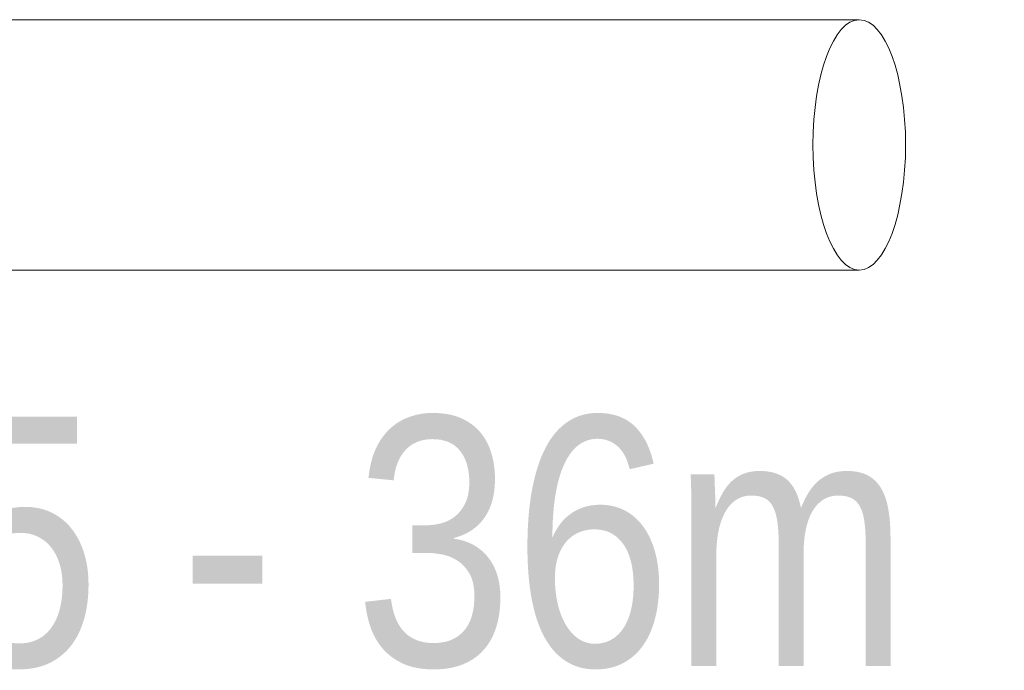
# Model space of a CAD drawing. Header units: metres. Extents: x 0 to 6498863, y 0 to 5963305.
# Tile 54 of 84: x 6498421.32 to 6498429.23, y 5963166.4 to 5963171.62. Entities that reach past the tile are written whole.
import ezdxf
from ezdxf.enums import TextEntityAlignment as Align

# ---------------------------------------------------------------- set-up
doc = ezdxf.new("R2010")
doc.units = ezdxf.units.M
doc.header["$MEASUREMENT"] = 0
doc.layers.get('0').update_dxf_attribs({"color": 8, "linetype": 'CONTINUOUS', "lineweight": 13})
doc.layers.add('E_proj_opisy', color=7, linetype='CONTINUOUS', lineweight=9)
doc.layers.add('E_proj_urządzenia_obw. 200', color=1, linetype='CONTINUOUS', lineweight=25)
doc.styles.add('Andy', font='arial.ttf', dxfattribs={"height": 2})
doc.styles.add('Narrow', font='ARIALN.TTF', dxfattribs={"height": 2})

# ---------------------------------------------------------------- blocks, each defined once
blk = doc.blocks.new('osłona rurowa')
at = {"linetype": 'Continuous', "lineweight": 13, "ltscale": 5}
for points in [[(-6.5771, 0.9976), (6.5184, 0.9976)], [(6.5184, -1.0113), (-6.5771, -1.0113)]]:
    blk.add_lwpolyline(points, dxfattribs=at)
at = {"linetype": 'Continuous', "lineweight": 13, "ltscale": 5, "extrusion": (0, 0, -1)}
blk.add_ellipse((-6.5771, -0.0068), major_axis=(0, -1.0044), ratio=0.370043, dxfattribs=at)
at = {"layer": 'E_proj_opisy', "style": 'Andy'}
for tag, p in [('OSŁONA', (-0.0275, 3.1287)), ('DŁUGOŚĆ', (-0.0461, -1.4311))]:
    blk.add_attdef(tag, text='', height=2, dxfattribs=at).set_placement(p, align=Align.MIDDLE_CENTER)

msp = doc.modelspace()

# ---------------------------------------------------------------- block references
at = {"layer": 'E_proj_urządzenia_obw. 200'}
ref = msp.add_blockref('osłona rurowa', (6498421.4868, 5963170.6212), dxfattribs=dict(at, xscale=-1))
ref.add_attrib('DŁUGOŚĆ', 'SRS75 - 36m', dxfattribs={"layer": '0', "height": 2, "style": 'Narrow'}).set_placement((6498421.591, 5963167.4331), align=Align.MIDDLE_CENTER)

doc.saveas('drawing.dxf')
